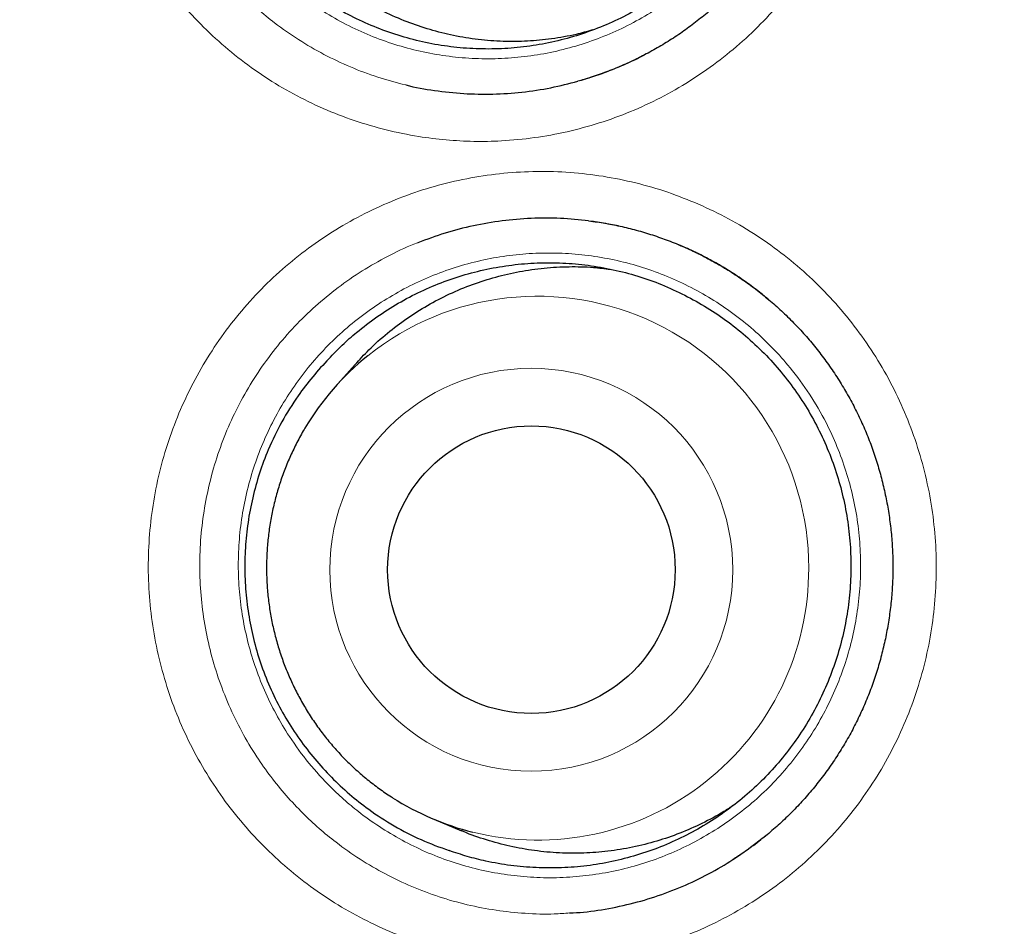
# Model space of a CAD drawing. Header units: millimetres. Extents: x 8 to 761, y 12 to 790.
# Tile 115 of 241: x 340.69 to 344.89, y 768.17 to 772.03. Entities that reach past the tile are written whole.
import ezdxf

# ---------------------------------------------------------------- set-up
doc = ezdxf.new("R2010")
doc.units = ezdxf.units.MM

msp = doc.modelspace()

# ---------------------------------------------------------------- linework, layer by layer
at = {"color": 7, "linetype": 'Continuous', "lineweight": 30}
for p, q in [((343.0864, 771.7693), (343.1788, 771.7999)), ((343.2275, 771.1522), (343.1293, 771.1689)), ((343.2447, 771.1489), (343.2279, 771.1524)), ((342.1224, 770.5592), (342.0383, 770.4645)), ((342.4586, 768.623), (342.5755, 768.5742)), ((343.8191, 768.5118), (343.8506, 768.5362)), ((343.7923, 768.4924), (343.8183, 768.5124))]:
    msp.add_line(p, q, dxfattribs=at)
at = {"color": 252, "linetype": 'Continuous', "lineweight": 0}
for p, q in [((343.1788, 771.7999), (343.1931, 771.8046)), ((343.2372, 771.1506), (343.2275, 771.1522)), ((343.5827, 771.0313), (343.4873, 771.0742)), ((343.8183, 768.5124), (343.8773, 768.5578))]:
    msp.add_line(p, q, dxfattribs=at)
for centre, radius in [((354.3863, 772.3141), 16.6978), ((354.3863, 772.3141), 15.9984), ((342.8729, 769.6851), 0.8577)]:
    msp.add_circle(centre, radius, dxfattribs=at)
at = {"color": 7, "linetype": 'Continuous', "lineweight": 30}
for centre, radius in [((354.3863, 772.3141), 16.1738), ((342.8735, 769.6855), 0.6121)]:
    msp.add_circle(centre, radius, dxfattribs=at)
at = {"color": 252, "linetype": 'Continuous', "lineweight": 0}
for centre, radius, start, end in [((342.8988, 769.6945), 1.1553, 359.8995, 128.6841), ((342.9011, 769.6874), 1.153, 256.0814, 0.2517)]:
    msp.add_arc(centre, radius, start, end, dxfattribs=at)
at = {"color": 7, "linetype": 'Continuous', "lineweight": 30}
for centre, radius, start, end in [((342.9007, 769.6976), 1.1541, 128.8592, 149.2147), ((342.903, 769.6882), 1.1543, 237.4906, 256.001)]:
    msp.add_arc(centre, radius, start, end, dxfattribs=at)
for points, knots in [([(354.3863, 790.1661), (354.356, 790.1662), (354.2433, 790.1666), (354.0484, 790.1638), (353.8012, 790.1575), (353.5541, 790.1475), (353.3066, 790.1342), (353.0591, 790.1173), (352.8118, 790.097), (352.5646, 790.0733), (352.3174, 790.046), (352.0703, 790.0153), (351.8233, 789.9811), (351.5764, 789.9435), (351.3299, 789.9024), (351.0842, 789.8578), (350.8392, 789.8099), (350.5949, 789.7586), (350.3512, 789.7038), (350.1083, 789.6457), (349.866, 789.5841), (349.6249, 789.5193), (349.385, 789.4511), (349.1464, 789.3797), (348.9087, 789.305), (348.672, 789.227), (348.4367, 789.1457), (348.2028, 789.0613), (347.9705, 788.9738), (347.74, 788.8833), (347.5105, 788.7894), (347.2819, 788.6922), (347.0543, 788.5916), (346.8283, 788.488), (346.604, 788.3812), (346.3814, 788.2715), (346.1603, 788.1586), (345.9407, 788.0426), (345.7228, 787.9235), (345.5064, 787.8013), (345.2915, 787.676), (345.0782, 787.5476), (344.8663, 787.416), (344.6559, 787.2812), (344.447, 787.1433), (344.2395, 787.0021), (344.0336, 786.8578), (343.8298, 786.7108), (343.6285, 786.5612), (343.4298, 786.4094), (343.2337, 786.255), (343.04, 786.0983), (342.8488, 785.939), (342.6601, 785.7773), (342.4738, 785.6131), (342.29, 785.4464), (342.1085, 785.2773), (341.9294, 785.1056), (341.7528, 784.9314), (341.5785, 784.7547), (341.4066, 784.5754), (341.2371, 784.3937), (341.0699, 784.2093), (340.9051, 784.0224), (340.7427, 783.833), (340.5829, 783.6413), (340.4257, 783.4472), (340.2711, 783.2508), (340.1191, 783.0521), (339.9698, 782.8513), (339.8233, 782.6483), (339.6796, 782.4433), (339.5389, 782.2365), (339.4011, 782.0278), (339.2662, 781.8173), (339.1342, 781.6049), (339.0053, 781.3908), (338.8795, 781.175), (338.7566, 780.9576), (338.6368, 780.7384), (338.52, 780.5175), (338.4065, 780.2953), (338.2962, 780.0719), (338.1893, 779.8474), (338.0854, 779.6212), (337.9847, 779.3937), (337.8872, 779.1648), (337.7931, 778.935), (337.7023, 778.7042), (337.6149, 778.4726), (337.5307, 778.2395), (337.4495, 778.0048), (337.3714, 777.7685), (337.2966, 777.531), (337.2251, 777.2923), (337.1568, 777.0525), (337.0918, 776.8115), (337.0301, 776.5692), (336.9716, 776.3257), (336.9164, 776.0813), (336.8647, 775.836), (336.8164, 775.5901), (336.7715, 775.3437), (336.73, 775.0967), (336.692, 774.8491), (336.6574, 774.6009), (336.6262, 774.3521), (336.5986, 774.1033), (336.5744, 773.8545), (336.5538, 773.6058), (336.5366, 773.3569), (336.5228, 773.1079), (336.5126, 772.859), (336.5058, 772.6102), (336.5025, 772.3617), (336.5026, 772.1132), (336.5062, 771.8644), (336.5133, 771.6153), (336.5238, 771.366), (336.5378, 771.117), (336.5553, 770.8682), (336.5763, 770.6197), (336.6007, 770.3715), (336.6285, 770.1236), (336.6598, 769.876), (336.6946, 769.6287), (336.7329, 769.3817), (336.7746, 769.135), (336.8198, 768.8886), (336.8685, 768.6425), (336.9206, 768.3967), (336.9762, 768.1513), (337.0352, 767.9065), (337.0976, 767.6628), (337.1631, 767.4206), (337.2319, 767.1798), (337.3038, 766.9404), (337.379, 766.7024), (337.4573, 766.4658), (337.5389, 766.2305), (337.6237, 765.9965), (337.7117, 765.7638), (337.8029, 765.5324), (337.8974, 765.3022), (337.9951, 765.0733), (338.0961, 764.8456), (338.2003, 764.6191), (338.3078, 764.3938), (338.4186, 764.1697), (338.5326, 763.9469), (338.6497, 763.7256), (338.77, 763.5058), (338.8934, 763.2874), (339.0201, 763.0704), (339.1499, 762.855), (339.2827, 762.6413), (339.4183, 762.4296), (339.5565, 762.2203), (339.6976, 762.0129), (339.8415, 761.8076), (339.9883, 761.6041), (340.1379, 761.4027), (340.2901, 761.2036), (340.4451, 761.0066), (340.6027, 760.8118), (340.7631, 760.619), (340.9262, 760.4285), (341.0918, 760.2404), (341.2598, 760.0548), (341.4303, 759.8717), (341.6031, 759.6911), (341.7784, 759.513), (341.9561, 759.3374), (342.1363, 759.1642), (342.319, 758.9935), (342.504, 758.8254), (342.6915, 758.6597), (342.8815, 758.4964), (343.0743, 758.3353), (343.2696, 758.1766), (343.4672, 758.0205), (343.6668, 757.8672), (343.8682, 757.7171), (344.021, 757.6057), (344.1071, 757.5452), (344.1249, 757.5327)], [0, 0, 0, 0, 0.002, 0.00746, 0.0129, 0.018358, 0.023828, 0.029298, 0.034772, 0.04025, 0.045733, 0.051225, 0.056726, 0.062237, 0.067749, 0.073257, 0.078764, 0.08427, 0.089777, 0.095286, 0.100799, 0.106317, 0.111809, 0.117302, 0.122799, 0.128296, 0.133789, 0.139275, 0.14475, 0.150212, 0.155665, 0.16116, 0.166647, 0.17213, 0.177608, 0.183084, 0.188559, 0.194035, 0.199512, 0.204993, 0.210479, 0.215971, 0.221471, 0.226982, 0.232503, 0.238037, 0.243586, 0.24914, 0.254667, 0.260182, 0.265687, 0.271182, 0.27667, 0.282151, 0.287628, 0.293101, 0.298572, 0.304043, 0.309515, 0.314989, 0.320466, 0.325948, 0.331437, 0.336933, 0.34244, 0.347943, 0.35345, 0.358963, 0.364482, 0.370003, 0.375526, 0.381048, 0.386566, 0.392077, 0.397597, 0.403112, 0.408623, 0.414132, 0.41964, 0.425149, 0.430661, 0.436175, 0.441659, 0.447145, 0.452634, 0.458124, 0.463612, 0.469092, 0.474563, 0.480021, 0.485472, 0.490962, 0.496452, 0.501944, 0.507439, 0.512938, 0.518444, 0.523957, 0.529479, 0.535013, 0.540541, 0.546067, 0.551591, 0.557115, 0.56264, 0.568168, 0.5737, 0.579228, 0.584735, 0.59024, 0.595743, 0.601243, 0.606739, 0.612228, 0.617711, 0.623186, 0.62867, 0.634176, 0.639679, 0.645179, 0.650679, 0.656179, 0.66168, 0.667182, 0.672687, 0.678195, 0.683708, 0.689227, 0.694752, 0.700285, 0.705826, 0.711377, 0.716937, 0.722487, 0.728021, 0.733544, 0.739056, 0.744561, 0.750058, 0.755551, 0.761039, 0.766526, 0.772012, 0.7775, 0.782989, 0.788482, 0.793981, 0.799486, 0.805, 0.810525, 0.816047, 0.821568, 0.827102, 0.832646, 0.838196, 0.843746, 0.849292, 0.854829, 0.860349, 0.865887, 0.871422, 0.876953, 0.882482, 0.888009, 0.893537, 0.899067, 0.9046, 0.910131, 0.915652, 0.921169, 0.926682, 0.932193, 0.937703, 0.943215, 0.948729, 0.95425, 0.959757, 0.965284, 0.970827, 0.97638, 0.981938, 0.987492, 0.993034, 0.998559, 1, 1, 1, 1]), ([(370.8658, 772.3141), (370.8646, 772.4651), (370.8622, 772.7671), (370.8428, 773.2198), (370.8119, 773.6717), (370.7683, 774.1227), (370.7124, 774.5723), (370.6442, 775.0202), (370.5636, 775.466), (370.4694, 775.9165), (370.3609, 776.3711), (370.2375, 776.8294), (370.1009, 777.284), (369.9513, 777.7344), (369.7887, 778.1803), (369.6161, 778.6147), (369.4341, 779.0375), (369.2437, 779.4485), (369.042, 779.8542), (368.8292, 780.2542), (368.6055, 780.6481), (368.371, 781.0358), (368.126, 781.4169), (367.8666, 781.797), (367.5923, 782.1756), (367.3029, 782.5517), (367.0028, 782.9194), (366.6922, 783.2783), (366.3714, 783.6281), (366.0456, 783.9633), (365.7158, 784.2843), (365.3825, 784.5911), (365.0409, 784.8887), (364.6912, 785.1768), (364.3338, 785.4552), (363.9689, 785.7236), (363.5967, 785.982), (363.2115, 786.2339), (362.8133, 786.4786), (362.4019, 786.7154), (361.9839, 786.9403), (361.5596, 787.153), (361.1294, 787.3534), (360.7002, 787.5384), (360.2726, 787.7087), (359.8472, 787.8647), (359.4177, 788.0089), (358.9845, 788.1413), (358.5477, 788.2617), (358.1078, 788.37), (357.6651, 788.4662), (357.2129, 788.5516), (356.7513, 788.6253), (356.2806, 788.6866), (355.8084, 788.7344), (355.335, 788.7685), (354.8608, 788.789), (354.3934, 788.7958), (353.9333, 788.7894), (353.4806, 788.7708), (353.0286, 788.7397), (352.5777, 788.6961), (352.1281, 788.6402), (351.6802, 788.572), (351.2344, 788.4915), (350.7839, 788.3973), (350.3292, 788.2887), (349.8709, 788.1653), (349.4164, 788.0287), (348.9659, 787.8791), (348.52, 787.7166), (348.0856, 787.5439), (347.6629, 787.362), (347.2518, 787.1715), (346.8462, 786.9698), (346.4462, 786.757), (346.0522, 786.5333), (345.6646, 786.2989), (345.2835, 786.0539), (344.9033, 785.7944), (344.5248, 785.5202), (344.1486, 785.2308), (343.781, 784.9306), (343.4221, 784.62), (343.0723, 784.2992), (342.737, 783.9735), (342.4161, 783.6436), (342.1092, 783.3103), (341.8116, 782.9687), (341.5235, 782.6191), (341.2452, 782.2617), (340.9767, 781.8967), (340.7184, 781.5245), (340.4665, 781.1394), (340.2217, 780.7411), (339.9849, 780.3298), (339.7601, 779.9118), (339.5474, 779.4875), (339.347, 779.0572), (339.1619, 778.628), (338.9917, 778.2004), (338.8357, 777.7751), (338.6915, 777.3456), (338.5591, 776.9123), (338.4387, 776.4756), (338.3303, 776.0357), (338.2341, 775.5929), (338.1488, 775.1407), (338.075, 774.6791), (338.0137, 774.2085), (337.9659, 773.7363), (337.9318, 773.2629), (337.9113, 772.7887), (337.9046, 772.3213), (337.9109, 771.8611), (337.9296, 771.4084), (337.9607, 770.9565), (338.0042, 770.5055), (338.0601, 770.0559), (338.1283, 769.608), (338.2089, 769.1622), (338.3031, 768.7117), (338.4116, 768.2571), (338.535, 767.7988), (338.6716, 767.3442), (338.8213, 766.8938), (338.9838, 766.4479), (339.1564, 766.0135), (339.3384, 765.5907), (339.5289, 765.1797), (339.7306, 764.774), (339.9433, 764.374), (340.167, 763.9801), (340.4015, 763.5924), (340.6465, 763.2113), (340.9059, 762.8312), (341.1802, 762.4526), (341.4696, 762.0765), (341.7697, 761.7088), (342.0803, 761.3499), (342.4011, 761.0001), (342.7269, 760.6649), (343.0567, 760.3439), (343.39, 760.0371), (343.7316, 759.7395), (344.0813, 759.4514), (344.4387, 759.173), (344.8036, 758.9045), (345.1758, 758.6462), (345.561, 758.3943), (345.9592, 758.1496), (346.3706, 757.9128), (346.7886, 757.6879), (347.2129, 757.4752), (347.6431, 757.2748), (348.0723, 757.0898), (348.4999, 756.9195), (348.9253, 756.7635), (349.3548, 756.6193), (349.788, 756.4869), (350.2248, 756.3665), (350.6647, 756.2582), (351.1074, 756.162), (351.5597, 756.0766), (352.0212, 756.0029), (352.4919, 755.9415), (352.9641, 755.8938), (353.4375, 755.8596), (353.9117, 755.8392), (354.3791, 755.8324), (354.8393, 755.8387), (355.2919, 755.8574), (355.7439, 755.8885), (356.1949, 755.9321), (356.6444, 755.988), (357.0923, 756.0562), (357.5381, 756.1367), (357.9886, 756.2309), (358.4433, 756.3394), (358.9016, 756.4629), (359.3561, 756.5995), (359.8066, 756.7491), (360.2525, 756.9116), (360.6869, 757.0843), (361.1096, 757.2662), (361.5207, 757.4567), (361.9263, 757.6584), (362.3263, 757.8712), (362.7203, 758.0949), (363.108, 758.3293), (363.489, 758.5743), (363.8692, 758.8338), (364.2477, 759.108), (364.6239, 759.3974), (364.9916, 759.6976), (365.3504, 760.0082), (365.7002, 760.329), (366.0355, 760.6547), (366.3564, 760.9846), (366.6633, 761.3179), (366.9609, 761.6595), (367.249, 762.0091), (367.5274, 762.3665), (367.7958, 762.7315), (368.0541, 763.1037), (368.306, 763.4888), (368.5508, 763.8871), (368.7876, 764.2984), (369.0124, 764.7164), (369.2251, 765.1407), (369.4255, 765.571), (369.6106, 766.0002), (369.7809, 766.4278), (369.9368, 766.8531), (370.081, 767.2826), (370.2134, 767.7159), (370.3338, 768.1526), (370.4422, 768.5925), (370.5384, 769.0352), (370.6237, 769.4875), (370.6975, 769.9491), (370.7588, 770.4197), (370.8066, 770.8919), (370.8405, 771.3653), (370.8618, 771.8395), (370.8644, 772.1559), (370.8658, 772.3141)], [0, 0, 0, 0, 0.004375, 0.00875, 0.013125, 0.0175, 0.021875, 0.02625, 0.030625, 0.035, 0.039583, 0.044167, 0.04875, 0.053333, 0.057917, 0.0625, 0.066875, 0.07125, 0.075625, 0.08, 0.084375, 0.08875, 0.093125, 0.0975, 0.102083, 0.106667, 0.11125, 0.115833, 0.120417, 0.125, 0.129375, 0.13375, 0.138125, 0.1425, 0.146875, 0.15125, 0.155625, 0.16, 0.164583, 0.169167, 0.17375, 0.178333, 0.182917, 0.1875, 0.191875, 0.19625, 0.200625, 0.205, 0.209375, 0.21375, 0.218125, 0.2225, 0.227083, 0.231667, 0.23625, 0.240833, 0.245417, 0.25, 0.254375, 0.25875, 0.263125, 0.2675, 0.271875, 0.27625, 0.280625, 0.285, 0.289583, 0.294167, 0.29875, 0.303333, 0.307917, 0.3125, 0.316875, 0.32125, 0.325625, 0.33, 0.334375, 0.33875, 0.343125, 0.3475, 0.352083, 0.356667, 0.36125, 0.365833, 0.370417, 0.375, 0.379375, 0.38375, 0.388125, 0.3925, 0.396875, 0.40125, 0.405625, 0.41, 0.414583, 0.419167, 0.42375, 0.428333, 0.432917, 0.4375, 0.441875, 0.44625, 0.450625, 0.455, 0.459375, 0.46375, 0.468125, 0.4725, 0.477083, 0.481667, 0.48625, 0.490833, 0.495417, 0.5, 0.504375, 0.50875, 0.513125, 0.5175, 0.521875, 0.52625, 0.530625, 0.535, 0.539583, 0.544167, 0.54875, 0.553333, 0.557917, 0.5625, 0.566875, 0.57125, 0.575625, 0.58, 0.584375, 0.58875, 0.593125, 0.5975, 0.602083, 0.606667, 0.61125, 0.615833, 0.620417, 0.625, 0.629375, 0.63375, 0.638125, 0.6425, 0.646875, 0.65125, 0.655625, 0.66, 0.664583, 0.669167, 0.67375, 0.678333, 0.682917, 0.6875, 0.691875, 0.69625, 0.700625, 0.705, 0.709375, 0.71375, 0.718125, 0.7225, 0.727083, 0.731667, 0.73625, 0.740833, 0.745417, 0.75, 0.754375, 0.75875, 0.763125, 0.7675, 0.771875, 0.77625, 0.780625, 0.785, 0.789583, 0.794167, 0.79875, 0.803333, 0.807917, 0.8125, 0.816875, 0.82125, 0.825625, 0.83, 0.834375, 0.83875, 0.843125, 0.8475, 0.852083, 0.856667, 0.86125, 0.865833, 0.870417, 0.875, 0.879375, 0.88375, 0.888125, 0.8925, 0.896875, 0.90125, 0.905625, 0.91, 0.914583, 0.919167, 0.92375, 0.928333, 0.932917, 0.9375, 0.941875, 0.94625, 0.950625, 0.955, 0.959375, 0.96375, 0.968125, 0.9725, 0.977083, 0.981667, 0.98625, 0.990833, 0.995417, 1, 1, 1, 1]), ([(343.2368, 774.5623), (343.2477, 774.5577), (343.2805, 774.5439), (343.3342, 774.5186), (343.3972, 774.4852), (343.4584, 774.4488), (343.5179, 774.4094), (343.5754, 774.3672), (343.6309, 774.3221), (343.6842, 774.2744), (343.7351, 774.2241), (343.7835, 774.1715), (343.8292, 774.1167), (343.8723, 774.0596), (343.9128, 774.0003), (343.9503, 773.9391), (343.9849, 773.8762), (344.0163, 773.8118), (344.0444, 773.7463), (344.0693, 773.6795), (344.0909, 773.6115), (344.1094, 773.5422), (344.1246, 773.4719), (344.1365, 773.4007), (344.1449, 773.3292), (344.1498, 773.2578), (344.1512, 773.1865), (344.1492, 773.1154), (344.1437, 773.0443), (344.1348, 772.9731), (344.1224, 772.9021), (344.1066, 772.8317), (344.0876, 772.7623), (344.0653, 772.6941), (344.0398, 772.6275), (344.0112, 772.5624), (343.9794, 772.4985), (343.9444, 772.436), (343.9064, 772.3751), (343.8654, 772.3159), (343.8217, 772.2589), (343.7754, 772.2041), (343.7266, 772.1519), (343.6754, 772.1022), (343.6219, 772.055), (343.5661, 772.0103), (343.5082, 771.9684), (343.4482, 771.9293), (343.3865, 771.8932), (343.323, 771.8601), (343.2579, 771.8301), (343.1915, 771.8034), (343.1293, 771.7814), (343.0889, 771.7699), (343.0714, 771.7649)], [0, 0, 0, 0, 0.0096704, 0.0291894, 0.048667, 0.0681326, 0.0875999, 0.107082, 0.1265877, 0.1461291, 0.1656948, 0.1851521, 0.2045994, 0.2241223, 0.2436921, 0.2632788, 0.2828431, 0.302352, 0.3217736, 0.3411271, 0.3605335, 0.380069, 0.399684, 0.4193262, 0.4389298, 0.4584365, 0.4777982, 0.4970949, 0.516486, 0.5360153, 0.5556319, 0.5752821, 0.5949009, 0.6144268, 0.63381, 0.6531136, 0.6725354, 0.6920532, 0.7116343, 0.7312448, 0.7508449, 0.7703949, 0.7898636, 0.8092667, 0.8287589, 0.8482663, 0.8677761, 0.8872953, 0.9068304, 0.9263877, 0.9459758, 0.9655511, 0.9850472, 1, 1, 1, 1]), ([(342.0506, 774.3082), (342.0786, 774.3236), (342.1347, 774.3543), (342.2266, 774.3939), (342.3251, 774.4278), (342.4303, 774.4542), (342.5373, 774.4717), (342.6453, 774.4802), (342.7536, 774.4792), (342.8615, 774.4692), (342.9682, 774.4501), (343.0729, 774.4222), (343.1747, 774.3854), (343.2732, 774.34), (343.3676, 774.2866), (343.4571, 774.2255), (343.5411, 774.1568), (343.619, 774.0813), (343.6905, 773.9995), (343.7548, 773.9121), (343.8114, 773.8194), (343.86, 773.7222), (343.9005, 773.6212), (343.9323, 773.5173), (343.9551, 773.411), (343.969, 773.3031), (343.9739, 773.1944), (343.9697, 773.0857), (343.9561, 772.9779), (343.9336, 772.8714), (343.9024, 772.7671), (343.8626, 772.666), (343.8143, 772.5687), (343.7579, 772.4756), (343.6941, 772.3876), (343.6232, 772.3054), (343.5456, 772.2296), (343.4617, 772.1605), (343.3725, 772.0987), (343.2785, 772.0446), (343.1803, 771.9989), (343.0784, 771.9616), (342.9738, 771.9328), (342.8674, 771.9131), (342.7596, 771.9026), (342.6512, 771.9012), (342.5431, 771.9088), (342.4361, 771.9255), (342.3309, 771.9514), (342.2282, 771.9861), (342.1288, 772.0294), (342.0255, 772.0843), (341.9594, 772.1307), (341.9228, 772.1563)], [0, 0, 0, 0, 0.017349, 0.034698, 0.054269, 0.07391, 0.09355, 0.113121, 0.132692, 0.152333, 0.171974, 0.191545, 0.211116, 0.230756, 0.250397, 0.269968, 0.289539, 0.30918, 0.328821, 0.348391, 0.367962, 0.387603, 0.407244, 0.426815, 0.446386, 0.466027, 0.485667, 0.505238, 0.524809, 0.54445, 0.564091, 0.583662, 0.603233, 0.622873, 0.642514, 0.662085, 0.681656, 0.701297, 0.720938, 0.740508, 0.760079, 0.77972, 0.799361, 0.818932, 0.838503, 0.858143, 0.877784, 0.897355, 0.916926, 0.936567, 0.956208, 0.975779, 1, 1, 1, 1]), ([(343.1331, 771.9832), (343.1102, 771.9766), (343.0532, 771.9603), (342.9606, 771.9445), (342.8567, 771.9344), (342.7522, 771.9333), (342.647, 771.9411), (342.5428, 771.9579), (342.4414, 771.9832), (342.3425, 772.0168), (342.2457, 772.0591), (342.1455, 772.1142), (342.0621, 772.1682), (342.0141, 772.2098), (341.999, 772.2229)], [0, 0, 0, 0, 0.059101, 0.147241, 0.232894, 0.318546, 0.406687, 0.494828, 0.58048, 0.666133, 0.754273, 0.842414, 0.950254, 1, 1, 1, 1]), ([(343.1789, 771.8004), (343.1999, 771.8083), (343.2434, 771.8245), (343.3021, 771.8504), (343.3392, 771.8694), (343.355, 771.8775)], [0, 0, 0, 0, 0.3499401, 0.7233761, 1, 1, 1, 1]), ([(342.3382, 771.7492), (342.3384, 771.7492), (342.3785, 771.738), (342.4611, 771.7249), (342.5848, 771.711), (342.7093, 771.7087), (342.8335, 771.7171), (342.9548, 771.735), (343.0334, 771.7552), (343.0717, 771.765)], [0, 0, 0, 0, 0.000662, 0.168795, 0.336928, 0.504463, 0.671997, 0.84013, 1, 1, 1, 1]), ([(343.1171, 771.1707), (343.0771, 771.1747), (342.9958, 771.183), (342.8725, 771.1825), (342.7484, 771.1723), (342.6258, 771.151), (342.5055, 771.1204), (342.4282, 771.0916), (342.3898, 771.0774)], [0, 0, 0, 0, 0.162576, 0.330798, 0.498422, 0.666046, 0.834268, 1, 1, 1, 1]), ([(343.1168, 771.1705), (343.1293, 771.169), (343.1655, 771.1647), (343.2247, 771.1539), (343.2944, 771.1382), (343.3633, 771.119), (343.4312, 771.0964), (343.484, 771.0761), (343.5141, 771.0632), (343.5222, 771.0597)], [0, 0, 0, 0, 0.089862, 0.259099, 0.428371, 0.597786, 0.767428, 0.937415, 1, 1, 1, 1]), ([(343.8892, 770.8303), (343.8769, 770.8407), (343.8464, 770.8665), (343.795, 770.9049), (343.7355, 770.9456), (343.674, 770.9833), (343.6108, 771.0179), (343.5484, 771.0486), (343.5064, 771.0662), (343.4866, 771.0744)], [0, 0, 0, 0, 0.1016485, 0.2538421, 0.4062537, 0.5587725, 0.7112596, 0.8636128, 1, 1, 1, 1]), ([(343.5222, 771.0597), (343.533, 771.0549), (343.5656, 771.0405), (343.6188, 771.0141), (343.6812, 770.9794), (343.7419, 770.9418), (343.8006, 770.9012), (343.8574, 770.8578), (343.9121, 770.8117), (343.9646, 770.7629), (344.0146, 770.7116), (344.0621, 770.6581), (344.1068, 770.6023), (344.149, 770.5444), (344.1884, 770.4843), (344.2249, 770.4224), (344.2584, 770.3588), (344.2887, 770.2939), (344.3157, 770.2278), (344.3394, 770.1606), (344.3599, 770.0922), (344.3771, 770.0225), (344.3911, 769.9519), (344.4017, 769.8805), (344.4089, 769.8089), (344.4126, 769.7374), (344.4128, 769.6661), (344.4095, 769.5951), (344.4028, 769.5241), (344.3926, 769.4531), (344.3791, 769.3824), (344.3621, 769.3124), (344.3418, 769.2433), (344.3183, 769.1757), (344.2917, 769.1096), (344.262, 769.045), (344.2291, 768.9819), (344.193, 768.9201), (344.1539, 768.8599), (344.1119, 768.8016), (344.0672, 768.7455), (344.0199, 768.6917), (343.9703, 768.6405), (343.9182, 768.5918), (343.8639, 768.5456), (343.8072, 768.5022), (343.7608, 768.4694), (343.7327, 768.4521), (343.7249, 768.4472)], [0, 0, 0, 0, 0.011049, 0.033344, 0.05559, 0.077823, 0.100057, 0.122308, 0.144585, 0.166904, 0.18925, 0.211473, 0.233684, 0.255981, 0.278332, 0.300703, 0.323049, 0.345332, 0.367516, 0.389621, 0.411789, 0.434104, 0.456511, 0.478949, 0.501344, 0.523629, 0.545748, 0.567793, 0.589948, 0.612261, 0.634674, 0.657126, 0.679543, 0.701855, 0.724004, 0.746061, 0.768255, 0.790558, 0.812934, 0.835345, 0.857743, 0.880085, 0.902333, 0.924507, 0.946781, 0.969074, 0.991369, 1, 1, 1, 1]), ([(342.0108, 770.5836), (342.0297, 770.6032), (342.0675, 770.6424), (342.1353, 770.7023), (342.2144, 770.7627), (342.3058, 770.821), (342.4018, 770.8714), (342.5016, 770.9136), (342.6046, 770.9469), (342.7102, 770.9714), (342.8174, 770.9871), (342.9255, 770.9937), (343.0338, 770.9909), (343.1416, 770.979), (343.248, 770.9582), (343.3523, 770.9285), (343.4536, 770.8899), (343.5514, 770.8428), (343.6451, 770.7878), (343.7337, 770.7252), (343.8166, 770.6551), (343.8935, 770.5782), (343.9637, 770.4952), (344.0268, 770.4067), (344.082, 770.3131), (344.1292, 770.2151), (344.1682, 770.1134), (344.1985, 770.009), (344.2197, 769.9024), (344.232, 769.7943), (344.2353, 769.6855), (344.2295, 769.577), (344.2144, 769.4693), (344.1903, 769.3633), (344.1575, 769.2596), (344.1163, 769.1592), (344.0665, 769.0627), (344.0088, 768.9707), (343.9437, 768.8838), (343.8716, 768.8028), (343.7928, 768.7284), (343.708, 768.6608), (343.6178, 768.6005), (343.523, 768.5481), (343.4241, 768.504), (343.3217, 768.4685), (343.2167, 768.4416), (343.1099, 768.4236), (343.002, 768.415), (342.8935, 768.4155), (342.7855, 768.4249), (342.6877, 768.4421), (342.6001, 768.4638), (342.5487, 768.4811), (342.5231, 768.4897)], [0, 0, 0, 0, 0.014767, 0.029533, 0.049104, 0.068745, 0.088385, 0.107956, 0.127527, 0.147167, 0.166808, 0.186379, 0.205949, 0.22559, 0.245231, 0.264801, 0.284372, 0.304013, 0.323653, 0.343224, 0.362795, 0.382435, 0.402076, 0.421647, 0.441218, 0.460858, 0.480499, 0.500069, 0.51964, 0.539281, 0.558921, 0.578492, 0.598063, 0.617703, 0.637344, 0.656915, 0.676485, 0.696126, 0.715767, 0.735337, 0.754908, 0.774549, 0.794189, 0.81376, 0.833331, 0.852971, 0.872612, 0.892183, 0.911754, 0.931394, 0.951035, 0.970605, 0.985303, 1, 1, 1, 1]), ([(342.123, 770.5587), (342.1422, 770.5798), (342.1852, 770.6273), (342.2591, 770.6928), (342.3424, 770.756), (342.4307, 770.8119), (342.5243, 770.8606), (342.6218, 770.9011), (342.7213, 770.9329), (342.8231, 770.9563), (342.9276, 770.9711), (343.0329, 770.9767), (343.1271, 770.9748), (343.1853, 770.9673), (343.2092, 770.9642)], [0, 0, 0, 0, 0.070941, 0.159097, 0.244764, 0.330431, 0.418587, 0.506742, 0.592409, 0.678076, 0.766232, 0.854387, 0.940054, 1, 1, 1, 1]), ([(342.0108, 770.5836), (341.9876, 770.5585), (341.9411, 770.5083), (341.8734, 770.4187), (341.8087, 770.3154), (341.7545, 770.2045), (341.7142, 770.0962), (341.6854, 769.9923), (341.6654, 769.8864), (341.6543, 769.7793), (341.6522, 769.6717), (341.6589, 769.5642), (341.6744, 769.4576), (341.6988, 769.3525), (341.7325, 769.2495), (341.7753, 769.1493), (341.8265, 769.0532), (341.8849, 768.963), (341.9501, 768.879), (342.0211, 768.8012), (342.098, 768.7294), (342.1865, 768.6592), (342.288, 768.5934), (342.4022, 768.5337), (342.4828, 768.5043), (342.5231, 768.4897)], [0, 0, 0, 0, 0.040016, 0.080031, 0.131136, 0.182236, 0.224019, 0.265954, 0.307898, 0.349691, 0.39144, 0.433335, 0.475225, 0.516968, 0.559149, 0.601492, 0.643841, 0.68603, 0.726867, 0.76784, 0.808811, 0.849648, 0.899725, 0.949933, 1, 1, 1, 1]), ([(341.9093, 770.2881), (341.9082, 770.2864), (341.8959, 770.2668), (341.8751, 770.2276), (341.8473, 770.1707), (341.8229, 770.1122), (341.8017, 770.0524), (341.7838, 769.9915), (341.7693, 769.9298), (341.7581, 769.8673), (341.7504, 769.8043), (341.7461, 769.741), (341.7453, 769.6775), (341.7479, 769.6141), (341.754, 769.5509), (341.7636, 769.4881), (341.7765, 769.426), (341.7929, 769.3646), (341.8125, 769.3043), (341.8354, 769.2451), (341.8615, 769.1872), (341.8908, 769.1308), (341.923, 769.0762), (341.9582, 769.0233), (341.9962, 768.9725), (342.037, 768.9239), (342.0803, 768.8775), (342.1261, 768.8337), (342.1742, 768.7923), (342.2246, 768.7539), (342.2609, 768.7282), (342.2808, 768.7162), (342.2826, 768.7151)], [0, 0, 0, 0, 0.003379, 0.03883, 0.074283, 0.109738, 0.145196, 0.180656, 0.216118, 0.251582, 0.287048, 0.322516, 0.357985, 0.393456, 0.428928, 0.464401, 0.499875, 0.535349, 0.570824, 0.606298, 0.641773, 0.677246, 0.712719, 0.748191, 0.783662, 0.819131, 0.854599, 0.890065, 0.925529, 0.960991, 0.99645, 1, 1, 1, 1]), ([(343.7334, 768.683), (343.7201, 768.6739), (343.6774, 768.6449), (343.6011, 768.6047), (343.5056, 768.5622), (343.4068, 768.5283), (343.3045, 768.5025), (343.2004, 768.4856), (343.0962, 768.4777), (342.9917, 768.4784), (342.8866, 768.4882), (342.7826, 768.5067), (342.6819, 768.5345), (342.613, 768.5572), (342.5787, 768.5731), (342.5757, 768.5745)], [0, 0, 0, 0, 0.0399646, 0.1278445, 0.2132434, 0.2986422, 0.3865221, 0.474402, 0.5598009, 0.6451997, 0.7330796, 0.8209595, 0.9063584, 0.9917573, 1, 1, 1, 1]), ([(343.0362, 768.2241), (343.0559, 768.2251), (343.117, 768.2283), (343.2186, 768.245), (343.3399, 768.2732), (343.4582, 768.3121), (343.5726, 768.3611), (343.6804, 768.4174), (343.747, 768.4619), (343.779, 768.4832)], [0, 0, 0, 0, 0.0739444, 0.2304221, 0.3868998, 0.5428203, 0.6987408, 0.8552185, 1, 1, 1, 1])]:
    msp.add_open_spline(points, degree=3, knots=knots, dxfattribs=at)
at = {"color": 252, "linetype": 'Continuous', "lineweight": 0}
for points, knots in [([(354.3863, 789.9146), (354.2222, 789.9132), (353.8939, 789.9105), (353.4018, 789.8888), (352.9104, 789.8543), (352.4202, 789.8059), (351.9284, 789.7434), (351.4353, 789.6666), (350.9411, 789.5751), (350.4497, 789.4697), (349.9615, 789.3504), (349.4819, 789.2187), (349.0109, 789.075), (348.5488, 788.9199), (348.0911, 788.752), (347.6384, 788.5715), (347.1909, 788.3783), (346.7489, 788.1728), (346.3127, 787.955), (345.8754, 787.7214), (345.4375, 787.4713), (344.9999, 787.2042), (344.5701, 786.9245), (344.1555, 786.6374), (343.7558, 786.3436), (343.3709, 786.044), (342.9944, 785.7339), (342.6266, 785.4136), (342.2679, 785.0832), (341.9185, 784.7428), (341.5786, 784.3929), (341.243, 784.0275), (340.9125, 783.6464), (340.5878, 783.2493), (340.2748, 782.843), (339.9782, 782.434), (339.6976, 782.0232), (339.4324, 781.6111), (339.1787, 781.1918), (338.9366, 780.7656), (338.7064, 780.333), (338.4884, 779.8944), (338.2828, 779.4499), (338.0897, 778.9998), (337.9091, 778.5445), (337.7414, 778.0844), (337.5866, 777.6198), (337.4448, 777.1511), (337.3159, 776.6786), (337.1981, 776.1945), (337.0922, 775.699), (336.9992, 775.1923), (336.9209, 774.6831), (336.8584, 774.18), (336.8109, 773.6834), (336.7778, 773.1937), (336.7582, 772.7033), (336.7523, 772.2126), (336.7602, 771.722), (336.7818, 771.2317), (336.817, 770.7422), (336.8665, 770.2454), (336.9312, 769.7419), (337.0117, 769.2319), (337.107, 768.7246), (337.2152, 768.2277), (337.3356, 767.7416), (337.4673, 767.2664), (337.6122, 766.795), (337.77, 766.3279), (337.9408, 765.8654), (338.1246, 765.4077), (338.3211, 764.9554), (338.5337, 764.501), (338.7631, 764.0453), (339.0098, 763.5888), (339.2696, 763.1397), (339.5376, 762.706), (339.8128, 762.2876), (340.0942, 761.8841), (340.3867, 761.4885), (340.6898, 761.1011), (341.0035, 760.7222), (341.3276, 760.352), (341.6617, 759.9909), (342.0116, 759.6333), (342.3776, 759.28), (342.76, 758.9319), (343.1523, 758.5949), (343.5443, 758.2774), (343.9348, 757.9787), (344.323, 757.6979), (344.7186, 757.4275), (345.1211, 757.1677), (345.5304, 756.9188), (345.9463, 756.6809), (346.3684, 756.4542), (346.8033, 756.2355), (347.2511, 756.0257), (347.7118, 755.8256), (348.178, 755.6388), (348.6422, 755.4681), (349.1036, 755.3129), (349.5618, 755.1725), (350.0237, 755.0447), (350.4889, 754.9296), (350.9571, 754.8273), (351.4279, 754.7379), (351.9011, 754.6615), (352.3842, 754.5972), (352.877, 754.5458), (353.3794, 754.5086), (353.8826, 754.4852), (354.2184, 754.4823), (354.3863, 754.4808)], [0, 0, 0, 0, 0.00887, 0.017746, 0.026623, 0.035498, 0.044369, 0.053419, 0.062474, 0.071531, 0.080586, 0.089636, 0.098416, 0.1072, 0.115984, 0.124765, 0.133545, 0.14233, 0.151114, 0.159894, 0.16913, 0.178369, 0.187608, 0.196843, 0.205629, 0.214419, 0.223208, 0.231994, 0.24078, 0.24957, 0.258359, 0.267146, 0.276385, 0.285628, 0.29487, 0.30411, 0.312932, 0.321762, 0.330594, 0.339427, 0.348256, 0.357079, 0.365901, 0.374727, 0.383552, 0.392374, 0.401196, 0.410021, 0.418847, 0.427668, 0.436948, 0.446232, 0.455516, 0.464796, 0.473636, 0.482479, 0.491323, 0.500163, 0.509003, 0.517847, 0.526691, 0.535531, 0.544829, 0.554132, 0.563434, 0.572733, 0.581616, 0.590502, 0.599388, 0.60827, 0.617153, 0.62604, 0.634926, 0.643809, 0.653155, 0.662504, 0.671853, 0.681198, 0.69006, 0.698925, 0.70779, 0.716651, 0.725513, 0.734378, 0.743243, 0.752105, 0.76142, 0.770738, 0.780057, 0.789372, 0.798002, 0.806636, 0.815269, 0.8239, 0.832531, 0.841164, 0.849798, 0.858429, 0.867476, 0.876526, 0.885577, 0.894623, 0.903256, 0.911892, 0.920528, 0.92916, 0.937793, 0.946429, 0.955066, 0.963698, 0.972772, 0.981849, 0.990927, 1, 1, 1, 1]), ([(343.2962, 774.7509), (343.2522, 774.7677), (343.1641, 774.8015), (343.027, 774.8378), (342.8877, 774.8634), (342.7468, 774.8769), (342.6053, 774.8782), (342.4641, 774.8676), (342.3241, 774.8453), (342.1867, 774.8112), (342.0527, 774.7654), (341.9229, 774.7085), (341.7982, 774.6409), (341.6797, 774.5631), (341.5684, 774.4754), (341.4646, 774.3785), (341.3692, 774.2733), (341.283, 774.1605), (341.2068, 774.0407), (341.1408, 773.9148), (341.0855, 773.7839), (341.0413, 773.6488), (341.0088, 773.5105), (340.9881, 773.3698), (340.979, 773.2278), (340.9818, 773.0858), (340.9968, 772.9445), (341.0236, 772.8048), (341.0618, 772.6679), (341.1113, 772.5348), (341.172, 772.4065), (341.2433, 772.2836), (341.3246, 772.1672), (341.4152, 772.058), (341.5148, 771.9572), (341.6226, 771.865), (341.7377, 771.7821), (341.8591, 771.7092), (341.9864, 771.6472), (342.1185, 771.596), (342.2545, 771.5561), (342.3855, 771.5293), (342.5102, 771.5139), (342.6279, 771.5077), (342.7535, 771.5099), (342.8866, 771.5228), (343.026, 771.5483), (343.1628, 771.5853), (343.2959, 771.6336), (343.4243, 771.6933), (343.5475, 771.7637), (343.6644, 771.8441), (343.7741, 771.9339), (343.8757, 772.0329), (343.9687, 772.1402), (344.0526, 772.2549), (344.1265, 772.3761), (344.1897, 772.5033), (344.2422, 772.6355), (344.2835, 772.7716), (344.3133, 772.9105), (344.3311, 773.0514), (344.337, 773.1936), (344.3311, 773.3357), (344.3135, 773.4767), (344.2838, 773.6156), (344.2425, 773.7516), (344.1901, 773.8837), (344.127, 774.0109), (344.0531, 774.132), (343.9693, 774.2467), (343.8764, 774.3539), (343.7749, 774.4528), (343.6653, 774.5426), (343.5483, 774.6228), (343.4255, 774.6937), (343.3392, 774.7318), (343.2962, 774.7509)], [0, 0, 0, 0, 0.013399, 0.026847, 0.040294, 0.053694, 0.067093, 0.080541, 0.093988, 0.107387, 0.120787, 0.134234, 0.147682, 0.161081, 0.174481, 0.187928, 0.201375, 0.214775, 0.228174, 0.241622, 0.255069, 0.268469, 0.281868, 0.295315, 0.308763, 0.322162, 0.335562, 0.349009, 0.362456, 0.375856, 0.389255, 0.402703, 0.41615, 0.42955, 0.442949, 0.456396, 0.469844, 0.483243, 0.496643, 0.51009, 0.523538, 0.536937, 0.548109, 0.559294, 0.570466, 0.583865, 0.597313, 0.61076, 0.62416, 0.637559, 0.651006, 0.664454, 0.677853, 0.691253, 0.7047, 0.718147, 0.731547, 0.744946, 0.758394, 0.771841, 0.785241, 0.79864, 0.812087, 0.825535, 0.838934, 0.852334, 0.865781, 0.879229, 0.892628, 0.906028, 0.919475, 0.932922, 0.946322, 0.959717, 0.973161, 0.986604, 1, 1, 1, 1]), ([(341.7585, 772.2435), (341.7327, 772.2704), (341.681, 772.3242), (341.6124, 772.4129), (341.5508, 772.5067), (341.4974, 772.6053), (341.4528, 772.7081), (341.4168, 772.8144), (341.3897, 772.9234), (341.3719, 773.0342), (341.3636, 773.1461), (341.3647, 773.2584), (341.3751, 773.3703), (341.3948, 773.4807), (341.4239, 773.5891), (341.462, 773.6948), (341.5086, 773.7969), (341.5636, 773.8946), (341.6268, 773.9872), (341.6976, 774.0743), (341.7753, 774.1551), (341.8594, 774.2291), (341.9495, 774.2955), (342.0449, 774.3542), (342.1449, 774.4047), (342.2486, 774.4465), (342.3555, 774.4793), (342.4649, 774.5029), (342.5759, 774.5173), (342.6876, 774.5224), (342.7992, 774.5177), (342.9102, 774.5037), (343.0197, 774.4804), (343.1266, 774.4481), (343.2305, 774.4066), (343.3305, 774.3564), (343.4261, 774.2981), (343.5164, 774.232), (343.6007, 774.1583), (343.6786, 774.0778), (343.7495, 773.9909), (343.8129, 773.8986), (343.8681, 773.801), (343.915, 773.6991), (343.9533, 773.5935), (343.9827, 773.4853), (344.0026, 773.3749), (344.0132, 773.2631), (344.0146, 773.1507), (344.0066, 773.0388), (343.989, 772.928), (343.9622, 772.8189), (343.9265, 772.7124), (343.882, 772.6094), (343.8289, 772.5107), (343.7676, 772.4166), (343.6988, 772.328), (343.6229, 772.2456), (343.5402, 772.1701), (343.4514, 772.1017), (343.3573, 772.0409), (343.2585, 771.9883), (343.1556, 771.9445), (343.0493, 771.9095), (342.9404, 771.8834), (342.8299, 771.8666), (342.7184, 771.8594), (342.6065, 771.8617), (342.4952, 771.8733), (342.3855, 771.8942), (342.2779, 771.9245), (342.1731, 771.9638), (342.0719, 772.0117), (341.9673, 772.0727), (341.8607, 772.1482), (341.7926, 772.2117), (341.7585, 772.2435)], [0, 0, 0, 0, 0.0134, 0.026847, 0.040295, 0.053694, 0.067094, 0.080541, 0.093989, 0.107388, 0.120788, 0.134235, 0.147683, 0.161082, 0.174482, 0.18793, 0.201377, 0.214777, 0.228176, 0.241624, 0.255071, 0.268471, 0.28187, 0.295318, 0.308765, 0.322165, 0.335565, 0.349012, 0.36246, 0.375859, 0.389259, 0.402706, 0.416154, 0.429553, 0.442953, 0.4564, 0.469848, 0.483247, 0.496647, 0.510095, 0.523542, 0.536942, 0.550341, 0.563789, 0.577236, 0.590636, 0.604035, 0.617483, 0.63093, 0.64433, 0.65773, 0.671177, 0.684625, 0.698024, 0.711424, 0.724871, 0.738319, 0.751718, 0.765118, 0.778565, 0.792013, 0.805412, 0.818812, 0.83226, 0.845707, 0.859107, 0.872506, 0.885954, 0.899401, 0.912801, 0.9262, 0.939648, 0.953095, 0.966495, 0.983247, 1, 1, 1, 1]), ([(341.6391, 772.1366), (341.6617, 772.115), (341.7069, 772.0718), (341.7877, 772.0062), (341.8813, 771.9406), (341.9892, 771.8779), (342.1019, 771.8246), (342.2182, 771.7804), (342.2983, 771.7596), (342.3382, 771.7492)], [0, 0, 0, 0, 0.11576, 0.231519, 0.385117, 0.539264, 0.693411, 0.847009, 1, 1, 1, 1]), ([(343.5856, 771.2414), (343.5419, 771.2591), (343.4544, 771.2947), (343.318, 771.3337), (343.1791, 771.3621), (343.0385, 771.3785), (342.897, 771.3826), (342.7555, 771.3749), (342.6152, 771.3553), (342.4772, 771.3241), (342.3424, 771.281), (342.2116, 771.2267), (342.0857, 771.1616), (341.9658, 771.0863), (341.8529, 771.0008), (341.7474, 770.906), (341.6502, 770.8028), (341.562, 770.6918), (341.4837, 770.5736), (341.4155, 770.4491), (341.3578, 770.3193), (341.3113, 770.1852), (341.2764, 770.0476), (341.2531, 769.9073), (341.2416, 769.7656), (341.2419, 769.6235), (341.2544, 769.482), (341.2787, 769.3418), (341.3145, 769.2042), (341.3617, 769.0701), (341.4202, 768.9407), (341.4893, 768.8164), (341.5685, 768.6983), (341.6571, 768.5874), (341.755, 768.4846), (341.8612, 768.3903), (341.9748, 768.3051), (342.095, 768.2298), (342.2212, 768.1652), (342.3524, 768.1114), (342.4876, 768.0687), (342.6182, 768.0393), (342.7426, 768.0215), (342.8602, 768.0129), (342.9859, 768.0126), (343.1192, 768.0227), (343.259, 768.0454), (343.3965, 768.0796), (343.5304, 768.1253), (343.6599, 768.1824), (343.7843, 768.2502), (343.9027, 768.3282), (344.014, 768.4158), (344.1173, 768.5127), (344.2122, 768.6181), (344.2981, 768.7311), (344.3741, 768.8508), (344.4396, 768.9766), (344.4944, 769.1077), (344.5381, 769.2429), (344.5704, 769.3811), (344.5906, 769.5217), (344.599, 769.6637), (344.5957, 769.8058), (344.5805, 769.9471), (344.5532, 770.0866), (344.5144, 770.2234), (344.4643, 770.3565), (344.4034, 770.4849), (344.3317, 770.6075), (344.2499, 770.7238), (344.1588, 770.8329), (344.0591, 770.9338), (343.951, 771.0258), (343.8355, 771.1082), (343.7139, 771.1816), (343.6283, 771.2215), (343.5856, 771.2414)], [0, 0, 0, 0, 0.013399, 0.026847, 0.040294, 0.053694, 0.067093, 0.080541, 0.093988, 0.107387, 0.120787, 0.134234, 0.147682, 0.161081, 0.174481, 0.187928, 0.201375, 0.214775, 0.228174, 0.241622, 0.255069, 0.268469, 0.281868, 0.295315, 0.308763, 0.322162, 0.335562, 0.349009, 0.362456, 0.375856, 0.389255, 0.402703, 0.41615, 0.42955, 0.442949, 0.456396, 0.469844, 0.483243, 0.496643, 0.51009, 0.523538, 0.536937, 0.548108, 0.559293, 0.570464, 0.583863, 0.597311, 0.610758, 0.624157, 0.637557, 0.651004, 0.664452, 0.677851, 0.691251, 0.704698, 0.718145, 0.731545, 0.744944, 0.758392, 0.771839, 0.785239, 0.798638, 0.812085, 0.825533, 0.838932, 0.852332, 0.865779, 0.879226, 0.892626, 0.906025, 0.919473, 0.93292, 0.94632, 0.959716, 0.97316, 0.986604, 1, 1, 1, 1]), ([(342.3898, 771.0774), (342.3892, 771.0772), (342.3495, 771.0633), (342.2742, 771.0267), (342.1651, 770.967), (342.0618, 770.897), (341.9646, 770.819), (341.8743, 770.7331), (341.7917, 770.6396), (341.7172, 770.5395), (341.6513, 770.4334), (341.5945, 770.3223), (341.5474, 770.2067), (341.5102, 770.0874), (341.483, 769.9653), (341.466, 769.8415), (341.4598, 769.7167), (341.464, 769.5917), (341.4786, 769.4674), (341.5035, 769.3449), (341.5388, 769.225), (341.584, 769.1083), (341.6387, 768.9958), (341.699, 768.8943), (341.7631, 768.8038), (341.8285, 768.723), (341.8766, 768.6732), (341.9007, 768.6483)], [0, 0, 0, 0, 0.000631, 0.043091, 0.085552, 0.128164, 0.170777, 0.213237, 0.255698, 0.29831, 0.340923, 0.383383, 0.425844, 0.468456, 0.511068, 0.553529, 0.595989, 0.638602, 0.681214, 0.723675, 0.766135, 0.808748, 0.85136, 0.89382, 0.929199, 0.964621, 1, 1, 1, 1]), ([(342.0198, 768.759), (341.9877, 768.7928), (341.9235, 768.8605), (341.8468, 768.9666), (341.7846, 769.0709), (341.7355, 769.1719), (341.6949, 769.2766), (341.6632, 769.3843), (341.6409, 769.4943), (341.6278, 769.6058), (341.624, 769.7181), (341.6296, 769.8301), (341.6448, 769.9413), (341.6692, 770.0508), (341.7026, 770.158), (341.7449, 770.2618), (341.7959, 770.3615), (341.8551, 770.4567), (341.922, 770.5466), (341.9961, 770.6305), (342.0771, 770.7076), (342.1644, 770.7777), (342.2572, 770.8403), (342.3549, 770.8948), (342.4568, 770.9406), (342.5624, 770.9777), (342.6707, 771.0058), (342.7808, 771.0248), (342.8922, 771.0341), (343.0041, 771.034), (343.1156, 771.0246), (343.2258, 771.0059), (343.3341, 770.9777), (343.4397, 770.9404), (343.5419, 770.8945), (343.6398, 770.8402), (343.7327, 770.7776), (343.8202, 770.7074), (343.9015, 770.6301), (343.9823, 770.5394), (344.0595, 770.4338), (344.1253, 770.3208), (344.1761, 770.2104), (344.2144, 770.1048), (344.2439, 769.9964), (344.2641, 769.886), (344.2748, 769.7743), (344.2761, 769.662), (344.2681, 769.55), (344.2509, 769.4391), (344.2241, 769.3303), (344.1883, 769.2239), (344.1439, 769.1209), (344.091, 769.0222), (344.0298, 768.9284), (343.961, 768.8399), (343.885, 768.7576), (343.8025, 768.682), (343.7139, 768.6139), (343.6197, 768.5534), (343.5208, 768.501), (343.418, 768.4571), (343.3118, 768.4223), (343.2029, 768.3966), (343.0923, 768.38), (342.9807, 768.3728), (342.869, 768.3752), (342.7577, 768.3871), (342.6477, 768.4082), (342.54, 768.4385), (342.4353, 768.478), (342.3342, 768.5262), (342.2373, 768.5826), (342.1532, 768.6417), (342.0807, 768.7007), (342.0401, 768.7396), (342.0198, 768.759)], [0, 0, 0, 0, 0.01675, 0.033499, 0.046899, 0.060346, 0.073794, 0.087193, 0.100593, 0.114041, 0.127488, 0.140888, 0.154287, 0.167735, 0.181182, 0.194582, 0.207981, 0.221429, 0.234876, 0.248276, 0.261676, 0.275123, 0.288571, 0.30197, 0.31537, 0.328817, 0.342265, 0.355664, 0.369064, 0.382512, 0.395959, 0.409359, 0.422758, 0.436206, 0.449653, 0.463053, 0.476452, 0.4899, 0.503347, 0.516747, 0.533499, 0.550252, 0.563652, 0.577099, 0.590547, 0.603946, 0.617346, 0.630793, 0.644241, 0.65764, 0.67104, 0.684487, 0.697935, 0.711335, 0.724734, 0.738182, 0.751629, 0.765029, 0.778428, 0.791876, 0.805323, 0.818723, 0.832123, 0.84557, 0.859018, 0.872417, 0.885817, 0.899264, 0.912712, 0.926111, 0.939511, 0.952958, 0.966406, 0.979805, 0.989903, 1, 1, 1, 1]), ([(341.9007, 768.6483), (341.9233, 768.6267), (341.9685, 768.5835), (342.0493, 768.5177), (342.143, 768.4518), (342.2509, 768.389), (342.3636, 768.3353), (342.4802, 768.2914), (342.6002, 768.2577), (342.7227, 768.234), (342.8466, 768.2212), (342.9515, 768.2176), (343.0145, 768.2224), (343.0362, 768.2241)], [0, 0, 0, 0, 0.075001, 0.150003, 0.249533, 0.34942, 0.449306, 0.548837, 0.648368, 0.748254, 0.84814, 0.947671, 1, 1, 1, 1])]:
    msp.add_open_spline(points, degree=3, knots=knots, dxfattribs=at)

doc.saveas('drawing.dxf')
